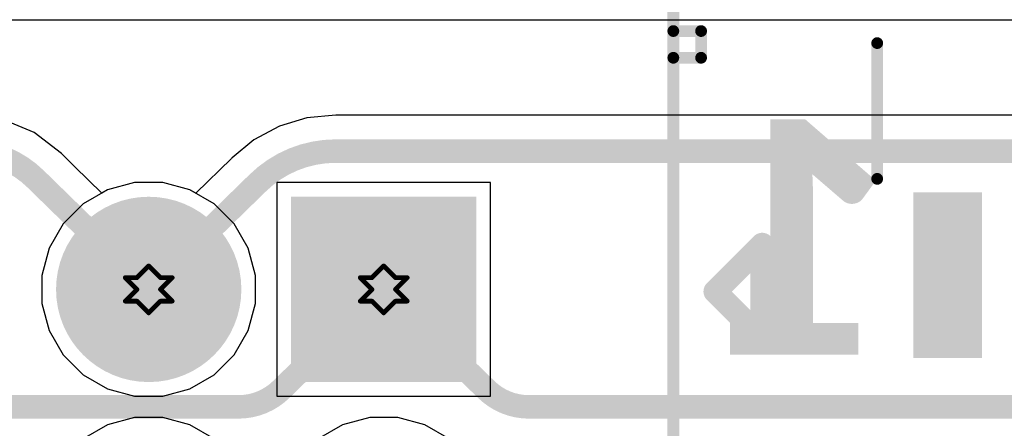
# Model space of a CAD drawing. Header units: inches. Extents: x -0.1 to 10.2, y 0 to 6.5.
# Tile 42 of 95: x 2.265 to 2.684, y 2.656 to 2.83. Entities that reach past the tile are written whole.
import ezdxf

# ---------------------------------------------------------------- set-up
doc = ezdxf.new("R2010")
doc.units = ezdxf.units.IN
doc.header["$MEASUREMENT"] = 0
for name, color, linetype in [('Bottom Layer', 5, 'Continuous'), ('Bottom Overlay', 54, 'Continuous'), ('Bottom Solder', 6, 'Continuous'), ('Drill Drawing', 1, 'Continuous'), ('Multi-Layer', 9, 'Continuous'), ('Pad Holes', 156, 'Continuous'), ('Top Layer', 1, 'Continuous'), ('Top Overlay', 2, 'Continuous'), ('Top Paste', 8, 'Continuous'), ('Top Solder', 216, 'Continuous')]:
    doc.layers.add(name, color=color, linetype=linetype)
doc.styles.add('Calibri_Bold', font='txt', dxfattribs={"height": 0.2})

# ---------------------------------------------------------------- blocks, each defined once
blk = doc.blocks.new('SOIC_16_300____11')
at = {"layer": 'Top Layer'}
for points in [[(-0.22441, 0.18681), (-0.15945, 0.18681), (-0.15945, 0.16319), (-0.22441, 0.16319)], [(0.15945, 0.18681), (0.22441, 0.18681), (0.22441, 0.16319), (0.15945, 0.16319)], [(-0.22441, 0.13681), (-0.15945, 0.13681), (-0.15945, 0.11319), (-0.22441, 0.11319)], [(0.15945, 0.13681), (0.22441, 0.13681), (0.22441, 0.11319), (0.15945, 0.11319)], [(-0.22441, 0.08681), (-0.15945, 0.08681), (-0.15945, 0.06319), (-0.22441, 0.06319)], [(0.15945, 0.08681), (0.22441, 0.08681), (0.22441, 0.06319), (0.15945, 0.06319)], [(-0.22441, 0.03681), (-0.15945, 0.03681), (-0.15945, 0.01319), (-0.22441, 0.01319)], [(0.15945, 0.03681), (0.22441, 0.03681), (0.22441, 0.01319), (0.15945, 0.01319)], [(-0.22441, -0.01319), (-0.15945, -0.01319), (-0.15945, -0.03681), (-0.22441, -0.03681)], [(0.15945, -0.01319), (0.22441, -0.01319), (0.22441, -0.03681), (0.15945, -0.03681)], [(-0.22441, -0.06319), (-0.15945, -0.06319), (-0.15945, -0.08681), (-0.22441, -0.08681)], [(0.15945, -0.06319), (0.22441, -0.06319), (0.22441, -0.08681), (0.15945, -0.08681)], [(-0.22441, -0.11319), (-0.15945, -0.11319), (-0.15945, -0.13681), (-0.22441, -0.13681)], [(0.15945, -0.11319), (0.22441, -0.11319), (0.22441, -0.13681), (0.15945, -0.13681)], [(-0.22441, -0.16319), (-0.15945, -0.16319), (-0.15945, -0.18681), (-0.22441, -0.18681)], [(0.15945, -0.16319), (0.22441, -0.16319), (0.22441, -0.18681), (0.15945, -0.18681)]]:
    blk.add_hatch(color=1, dxfattribs=at).paths.add_polyline_path(points)
at = {"layer": 'Top Overlay'}
blk.add_hatch(color=2, dxfattribs=at).paths.add_polyline_path([(-0.156, 0.16201), (-0.142, 0.16201), (-0.142, 0.18801), (-0.156, 0.18801)])
at = {"layer": 'Top Paste'}
for points in [[(-0.22441, 0.18681), (-0.15945, 0.18681), (-0.15945, 0.16319), (-0.22441, 0.16319)], [(0.15945, 0.18681), (0.22441, 0.18681), (0.22441, 0.16319), (0.15945, 0.16319)], [(-0.22441, 0.13681), (-0.15945, 0.13681), (-0.15945, 0.11319), (-0.22441, 0.11319)], [(0.15945, 0.13681), (0.22441, 0.13681), (0.22441, 0.11319), (0.15945, 0.11319)], [(-0.22441, 0.08681), (-0.15945, 0.08681), (-0.15945, 0.06319), (-0.22441, 0.06319)], [(0.15945, 0.08681), (0.22441, 0.08681), (0.22441, 0.06319), (0.15945, 0.06319)], [(-0.22441, 0.03681), (-0.15945, 0.03681), (-0.15945, 0.01319), (-0.22441, 0.01319)], [(0.15945, 0.03681), (0.22441, 0.03681), (0.22441, 0.01319), (0.15945, 0.01319)], [(-0.22441, -0.01319), (-0.15945, -0.01319), (-0.15945, -0.03681), (-0.22441, -0.03681)], [(0.15945, -0.01319), (0.22441, -0.01319), (0.22441, -0.03681), (0.15945, -0.03681)], [(-0.22441, -0.06319), (-0.15945, -0.06319), (-0.15945, -0.08681), (-0.22441, -0.08681)], [(0.15945, -0.06319), (0.22441, -0.06319), (0.22441, -0.08681), (0.15945, -0.08681)], [(-0.22441, -0.11319), (-0.15945, -0.11319), (-0.15945, -0.13681), (-0.22441, -0.13681)], [(0.15945, -0.11319), (0.22441, -0.11319), (0.22441, -0.13681), (0.15945, -0.13681)], [(-0.22441, -0.16319), (-0.15945, -0.16319), (-0.15945, -0.18681), (-0.22441, -0.18681)], [(0.15945, -0.16319), (0.22441, -0.16319), (0.22441, -0.18681), (0.15945, -0.18681)]]:
    blk.add_hatch(color=8, dxfattribs=at).paths.add_polyline_path(points)
at = {"layer": 'Top Solder'}
for points in [[(-0.22717, 0.18957), (-0.15669, 0.18957), (-0.15669, 0.16043), (-0.22717, 0.16043)], [(0.15669, 0.18957), (0.22717, 0.18957), (0.22717, 0.16043), (0.15669, 0.16043)], [(-0.22717, 0.13957), (-0.15669, 0.13957), (-0.15669, 0.11043), (-0.22717, 0.11043)], [(0.15669, 0.13957), (0.22717, 0.13957), (0.22717, 0.11043), (0.15669, 0.11043)], [(-0.22717, 0.08957), (-0.15669, 0.08957), (-0.15669, 0.06043), (-0.22717, 0.06043)], [(0.15669, 0.08957), (0.22717, 0.08957), (0.22717, 0.06043), (0.15669, 0.06043)], [(-0.22717, 0.03957), (-0.15669, 0.03957), (-0.15669, 0.01043), (-0.22717, 0.01043)], [(0.15669, 0.03957), (0.22717, 0.03957), (0.22717, 0.01043), (0.15669, 0.01043)], [(-0.22717, -0.01043), (-0.15669, -0.01043), (-0.15669, -0.03957), (-0.22717, -0.03957)], [(0.15669, -0.01043), (0.22717, -0.01043), (0.22717, -0.03957), (0.15669, -0.03957)], [(-0.22717, -0.06043), (-0.15669, -0.06043), (-0.15669, -0.08957), (-0.22717, -0.08957)], [(0.15669, -0.06043), (0.22717, -0.06043), (0.22717, -0.08957), (0.15669, -0.08957)], [(-0.22717, -0.11043), (-0.15669, -0.11043), (-0.15669, -0.13957), (-0.22717, -0.13957)], [(0.15669, -0.11043), (0.22717, -0.11043), (0.22717, -0.13957), (0.15669, -0.13957)], [(-0.22717, -0.16043), (-0.15669, -0.16043), (-0.15669, -0.18957), (-0.22717, -0.18957)], [(0.15669, -0.16043), (0.22717, -0.16043), (0.22717, -0.18957), (0.15669, -0.18957)]]:
    blk.add_hatch(color=216, dxfattribs=at).paths.add_polyline_path(points)
at = {"layer": 'Top Overlay', "const_width": 0.00787}
for points in [[(-0.2363, 0.171), (-0.2363, 0.181)], [(-0.2313, 0.176), (-0.2363, 0.181)], [(-0.2363, 0.171), (-0.2313, 0.176)]]:
    blk.add_lwpolyline(points, dxfattribs=at)
at = {"layer": 'Top Overlay', "const_width": 0.00394}
for points in [[(-0.23827, 0.181, 1), (-0.23433, 0.181, 1)], [(-0.23827, 0.181, 1), (-0.23433, 0.181, 1)], [(-0.23327, 0.176, 1), (-0.22933, 0.176, 1)], [(-0.23327, 0.176, 1), (-0.22933, 0.176, 1)], [(-0.23827, 0.171, 1), (-0.23433, 0.171, 1)], [(-0.23827, 0.171, 1), (-0.23433, 0.171, 1)]]:
    blk.add_lwpolyline(points, format="xyb", close=True, dxfattribs=at)
blk = doc.blocks.new('X9555WV_2_12_6TV01_B_55')
at = {"layer": 'Bottom Layer'}
blk.add_hatch(color=5, dxfattribs=at).paths.add_polyline_path([(-0.51457, 0.08543), (-0.51457, 0.01456), (-0.58544, 0.01456), (-0.58544, 0.08543)])
h = blk.add_hatch(color=5, dxfattribs=at)
edge = h.paths.add_edge_path()
edge.add_arc((-0.55, -0.05), 0.03543, 0, 360)
at = {"layer": 'Bottom Solder'}
blk.add_hatch(color=6, dxfattribs=at).paths.add_polyline_path([(-0.51057, 0.08943), (-0.51057, 0.01056), (-0.58944, 0.01056), (-0.58944, 0.08943)])
h = blk.add_hatch(color=6, dxfattribs=at)
edge = h.paths.add_edge_path()
edge.add_arc((-0.55, -0.05), 0.03943, 0, 360)
at = {"layer": 'Multi-Layer'}
blk.add_hatch(color=9, dxfattribs=at).paths.add_polyline_path([(-0.51457, 0.08543), (-0.51457, 0.01456), (-0.58544, 0.01456), (-0.58544, 0.08543)])
h = blk.add_hatch(color=9, dxfattribs=at)
edge = h.paths.add_edge_path()
edge.add_arc((-0.55, -0.05), 0.03543, 0, 360)
at = {"layer": 'Pad Holes'}
h = blk.add_hatch(color=7, dxfattribs=at)
edge = h.paths.add_edge_path()
edge.add_arc((-0.55, 0.05), 0.02165, 0, 360)
h = blk.add_hatch(color=7, dxfattribs=at)
edge = h.paths.add_edge_path()
edge.add_arc((-0.55, -0.05), 0.02165, 0, 360)
at = {"layer": 'Top Layer'}
blk.add_hatch(color=1, dxfattribs=at).paths.add_polyline_path([(-0.51457, 0.08543), (-0.51457, 0.01456), (-0.58544, 0.01456), (-0.58544, 0.08543)])
h = blk.add_hatch(color=1, dxfattribs=at)
edge = h.paths.add_edge_path()
edge.add_arc((-0.55, -0.05), 0.03543, 0, 360)
at = {"layer": 'Top Solder'}
blk.add_hatch(color=216, dxfattribs=at).paths.add_polyline_path([(-0.51057, 0.08943), (-0.51057, 0.01056), (-0.58944, 0.01056), (-0.58944, 0.08943)])
h = blk.add_hatch(color=216, dxfattribs=at)
edge = h.paths.add_edge_path()
edge.add_arc((-0.55, -0.05), 0.03943, 0, 360)
at = {"layer": 'Bottom Overlay'}
for points, const_width in [([(-0.5491, 0.19105), (-0.5691, 0.21105)], 0.01), ([(-0.5291, 0.21105), (-0.5691, 0.21105)], 0.01), ([(-0.5491, 0.19105), (-0.5291, 0.21105)], 0.01), ([(-0.65994, 0.17323), (-0.65994, 0.18504)], 0.005), ([(-0.64857, 0.18504), (-0.65994, 0.18504)], 0.005), ([(-0.64858, 0.17323), (-0.64857, 0.18504)], 0.005), ([(0.755, 0.17323), (-0.755, 0.17323)], 0.005)]:
    blk.add_lwpolyline(points, dxfattribs=dict(at, const_width=const_width))
for points, const_width in [([(-0.5716, 0.21105, 1), (-0.5666, 0.21105, 1)], 0.005), ([(-0.5716, 0.21105, 1), (-0.5666, 0.21105, 1)], 0.005), ([(-0.5316, 0.21105, 1), (-0.5266, 0.21105, 1)], 0.005), ([(-0.5316, 0.21105, 1), (-0.5266, 0.21105, 1)], 0.005), ([(-0.5516, 0.19105, 1), (-0.5466, 0.19105, 1)], 0.005), ([(-0.5516, 0.19105, 1), (-0.5466, 0.19105, 1)], 0.005), ([(-0.66119, 0.18504, 1), (-0.65869, 0.18504, 1)], 0.0025), ([(-0.66119, 0.18504, 1), (-0.65869, 0.18504, 1)], 0.0025), ([(-0.64982, 0.18504, 1), (-0.64732, 0.18504, 1)], 0.0025), ([(-0.64982, 0.18504, 1), (-0.64732, 0.18504, 1)], 0.0025), ([(-0.66119, 0.17323, 1), (-0.65869, 0.17323, 1)], 0.0025), ([(-0.64982, 0.17323, 1), (-0.64733, 0.17323, 1)], 0.0025)]:
    blk.add_lwpolyline(points, format="xyb", close=True, dxfattribs=dict(at, const_width=const_width))

msp = doc.modelspace()

# ---------------------------------------------------------------- linework, layer by layer
at = {"layer": 'Bottom Layer'}
for p, q in [((0.01529, 2.83), (4.42345, 2.83)), ((2.27097, 2.7821), (2.25729, 2.78776)), ((2.38701, 2.78831), (2.37526, 2.78475)), ((2.39923, 2.78951), (2.38701, 2.78831)), ((2.39923, 2.7895), (2.39923, 2.78951)), ((3.18871, 2.7895), (2.39923, 2.7895)), ((2.28258, 2.77318), (2.27097, 2.7821)), ((2.37526, 2.78475), (2.36444, 2.77896)), ((2.36444, 2.77896), (2.35516, 2.77134)), ((2.28819, 2.76747), (2.28258, 2.77318)), ((2.28258, 2.77318), (2.28258, 2.77318)), ((2.35491, 2.77112), (2.33969, 2.75626)), ((2.35508, 2.77129), (2.35491, 2.77112)), ((2.35516, 2.77134), (2.35508, 2.77129)), ((2.29967, 2.75626), (2.28819, 2.76747)), ((2.30215, 2.75769), (2.29967, 2.75626)), ((2.3137, 2.76079), (2.30215, 2.75769)), ((2.32566, 2.76079), (2.3137, 2.76079)), ((2.33722, 2.75769), (2.32566, 2.76079)), ((2.33969, 2.75626), (2.33722, 2.75769))]:
    msp.add_line(p, q, dxfattribs=at)
at = {"layer": 'Bottom Layer', "const_width": 0.01}
for points in [[(2.24263, 2.77421, -0.198007), (2.27168, 2.76222)], [(2.36587, 2.76045, -0.198177), (2.39923, 2.77421)], [(2.37618, 2.67288, -0.197561), (2.35788, 2.66536)], [(2.48149, 2.66535, -0.197561), (2.46319, 2.67288)]]:
    msp.add_lwpolyline(points, format="xyb", dxfattribs=at)
for points in [[(2.39923, 2.77421), (3.18871, 2.77421)], [(2.27168, 2.76222), (2.27188, 2.76202)], [(2.27188, 2.76202), (2.31968, 2.71535)], [(2.31968, 2.71535), (2.36564, 2.76023)], [(2.36564, 2.76023), (2.36587, 2.76045)], [(2.37631, 2.67302), (2.41968, 2.71536)], [(2.41968, 2.71535), (2.46305, 2.67302)], [(1.53665, 2.66535), (2.35788, 2.66535)], [(2.48149, 2.66535), (3.30276, 2.66535)]]:
    msp.add_lwpolyline(points, dxfattribs=at)
at = {"layer": 'Bottom Layer', "const_width": 0.005}
for points in [[(2.39673, 2.77421, 1), (2.40173, 2.77421, 1)], [(2.39673, 2.77421, 1), (2.40173, 2.77421, 1)], [(2.26918, 2.76222, 1), (2.27418, 2.76222, 1)], [(2.26918, 2.76222, 1), (2.27418, 2.76222, 1)], [(2.26938, 2.76202, 1), (2.27438, 2.76202, 1)], [(2.26938, 2.76202, 1), (2.27438, 2.76202, 1)], [(2.36314, 2.76023, 1), (2.36814, 2.76023, 1)], [(2.36314, 2.76023, 1), (2.36814, 2.76023, 1)], [(2.36337, 2.76045, 1), (2.36837, 2.76045, 1)], [(2.36337, 2.76045, 1), (2.36837, 2.76045, 1)], [(2.31718, 2.71535, 1), (2.32218, 2.71535, 1)], [(2.31718, 2.71535, 1), (2.32218, 2.71535, 1)], [(2.41718, 2.71536, 1), (2.42218, 2.71536, 1)], [(2.41718, 2.71535, 1), (2.42218, 2.71535, 1)], [(2.37368, 2.67288, 1), (2.37868, 2.67288, 1)], [(2.37381, 2.67302, 1), (2.37881, 2.67302, 1)], [(2.46055, 2.67302, 1), (2.46555, 2.67302, 1)], [(2.46069, 2.67288, 1), (2.46569, 2.67288, 1)], [(2.35538, 2.66536, 1), (2.36038, 2.66536, 1)], [(2.35538, 2.66535, 1), (2.36038, 2.66535, 1)], [(2.47899, 2.66535, 1), (2.48399, 2.66535, 1)], [(2.47899, 2.66535, 1), (2.48399, 2.66535, 1)]]:
    msp.add_lwpolyline(points, format="xyb", close=True, dxfattribs=at)
at = {"layer": 'Drill Drawing', "const_width": 0.002}
for points in [[(2.31468, 2.72035), (2.31968, 2.72535)], [(2.31968, 2.72535), (2.32468, 2.72035)], [(2.41468, 2.72035), (2.41968, 2.72535)], [(2.41968, 2.72535), (2.42468, 2.72035)], [(2.30968, 2.72035), (2.31468, 2.71535)], [(2.30968, 2.72035), (2.31468, 2.72035)], [(2.32468, 2.72035), (2.32968, 2.72035)], [(2.32468, 2.71535), (2.32968, 2.72035)], [(2.40968, 2.72035), (2.41468, 2.71535)], [(2.40968, 2.72035), (2.41468, 2.72035)], [(2.42468, 2.72035), (2.42968, 2.72035)], [(2.42468, 2.71535), (2.42968, 2.72035)], [(2.30968, 2.71035), (2.31468, 2.71535)], [(2.32468, 2.71535), (2.32968, 2.71035)], [(2.40968, 2.71035), (2.41468, 2.71535)], [(2.42468, 2.71535), (2.42968, 2.71035)], [(2.30968, 2.71035), (2.31468, 2.71035)], [(2.31468, 2.71035), (2.31968, 2.70535)], [(2.31968, 2.70535), (2.32468, 2.71035)], [(2.32468, 2.71035), (2.32968, 2.71035)], [(2.40968, 2.71035), (2.41468, 2.71035)], [(2.41468, 2.71035), (2.41968, 2.70535)], [(2.41968, 2.70535), (2.42468, 2.71035)], [(2.42468, 2.71035), (2.42968, 2.71035)]]:
    msp.add_lwpolyline(points, dxfattribs=at)
at = {"layer": 'Drill Drawing', "const_width": 0.001}
for points in [[(2.31918, 2.72535, 1), (2.32018, 2.72535, 1)], [(2.31918, 2.72535, 1), (2.32018, 2.72535, 1)], [(2.41918, 2.72535, 1), (2.42018, 2.72535, 1)], [(2.41918, 2.72535, 1), (2.42018, 2.72535, 1)], [(2.30918, 2.72035, 1), (2.31018, 2.72035, 1)], [(2.30918, 2.72035, 1), (2.31018, 2.72035, 1)], [(2.31418, 2.72035, 1), (2.31518, 2.72035, 1)], [(2.31418, 2.72035, 1), (2.31518, 2.72035, 1)], [(2.32418, 2.72035, 1), (2.32518, 2.72035, 1)], [(2.32418, 2.72035, 1), (2.32518, 2.72035, 1)], [(2.32918, 2.72035, 1), (2.33018, 2.72035, 1)], [(2.32918, 2.72035, 1), (2.33018, 2.72035, 1)], [(2.40918, 2.72035, 1), (2.41018, 2.72035, 1)], [(2.40918, 2.72035, 1), (2.41018, 2.72035, 1)], [(2.41418, 2.72035, 1), (2.41518, 2.72035, 1)], [(2.41418, 2.72035, 1), (2.41518, 2.72035, 1)], [(2.42418, 2.72035, 1), (2.42518, 2.72035, 1)], [(2.42418, 2.72035, 1), (2.42518, 2.72035, 1)], [(2.42918, 2.72035, 1), (2.43018, 2.72035, 1)], [(2.42918, 2.72035, 1), (2.43018, 2.72035, 1)], [(2.31418, 2.71535, 1), (2.31518, 2.71535, 1)], [(2.31418, 2.71535, 1), (2.31518, 2.71535, 1)], [(2.32418, 2.71535, 1), (2.32518, 2.71535, 1)], [(2.32418, 2.71535, 1), (2.32518, 2.71535, 1)], [(2.41418, 2.71535, 1), (2.41518, 2.71535, 1)], [(2.41418, 2.71535, 1), (2.41518, 2.71535, 1)], [(2.42418, 2.71535, 1), (2.42518, 2.71535, 1)], [(2.42418, 2.71535, 1), (2.42518, 2.71535, 1)], [(2.30918, 2.71035, 1), (2.31018, 2.71035, 1)], [(2.30918, 2.71035, 1), (2.31018, 2.71035, 1)], [(2.31418, 2.71035, 1), (2.31518, 2.71035, 1)], [(2.31418, 2.71035, 1), (2.31518, 2.71035, 1)], [(2.32418, 2.71035, 1), (2.32518, 2.71035, 1)], [(2.32418, 2.71035, 1), (2.32518, 2.71035, 1)], [(2.32918, 2.71035, 1), (2.33018, 2.71035, 1)], [(2.32918, 2.71035, 1), (2.33018, 2.71035, 1)], [(2.40918, 2.71035, 1), (2.41018, 2.71035, 1)], [(2.40918, 2.71035, 1), (2.41018, 2.71035, 1)], [(2.41418, 2.71035, 1), (2.41518, 2.71035, 1)], [(2.41418, 2.71035, 1), (2.41518, 2.71035, 1)], [(2.42418, 2.71035, 1), (2.42518, 2.71035, 1)], [(2.42418, 2.71035, 1), (2.42518, 2.71035, 1)], [(2.42918, 2.71035, 1), (2.43018, 2.71035, 1)], [(2.42918, 2.71035, 1), (2.43018, 2.71035, 1)], [(2.31918, 2.70535, 1), (2.32018, 2.70535, 1)], [(2.31918, 2.70535, 1), (2.32018, 2.70535, 1)], [(2.41918, 2.70535, 1), (2.42018, 2.70535, 1)], [(2.41918, 2.70535, 1), (2.42018, 2.70535, 1)]]:
    msp.add_lwpolyline(points, format="xyb", close=True, dxfattribs=at)
at = {"layer": 'Top Layer'}
for p, q in [((0.255, 2.83), (4.42532, 2.83)), ((2.30215, 2.75769), (2.29179, 2.75171)), ((2.3137, 2.76079), (2.30215, 2.75769)), ((2.32566, 2.76079), (2.3137, 2.76079)), ((2.33722, 2.75769), (2.32566, 2.76079)), ((2.34758, 2.75171), (2.33722, 2.75769)), ((2.46511, 2.76079), (2.37425, 2.76079)), ((2.37425, 2.76079), (2.37425, 2.66992)), ((2.46511, 2.66992), (2.46511, 2.76079)), ((2.29179, 2.75171), (2.28333, 2.74325)), ((2.35604, 2.74325), (2.34758, 2.75171)), ((2.28333, 2.74325), (2.27734, 2.73289)), ((2.36202, 2.73289), (2.35604, 2.74325)), ((2.27734, 2.73289), (2.27425, 2.72134)), ((2.36511, 2.72134), (2.36202, 2.73289)), ((2.27425, 2.72134), (2.27425, 2.70937)), ((2.36511, 2.70937), (2.36511, 2.72134)), ((2.27425, 2.70937), (2.27734, 2.69782)), ((2.36202, 2.69782), (2.36511, 2.70937)), ((2.27734, 2.69782), (2.28333, 2.68746)), ((2.35604, 2.68746), (2.36202, 2.69782)), ((2.28333, 2.68746), (2.29179, 2.679)), ((2.34758, 2.679), (2.35604, 2.68746)), ((2.29179, 2.679), (2.30215, 2.67302)), ((2.33722, 2.67302), (2.34758, 2.679)), ((2.30215, 2.67302), (2.3137, 2.66992)), ((2.32566, 2.66992), (2.33722, 2.67302)), ((2.3137, 2.66992), (2.32566, 2.66992)), ((2.37425, 2.66992), (2.46511, 2.66992)), ((2.3137, 2.66079), (2.30215, 2.65769)), ((2.32566, 2.66079), (2.3137, 2.66079)), ((2.33722, 2.65769), (2.32566, 2.66079)), ((2.4137, 2.66079), (2.40215, 2.65769)), ((2.42566, 2.66079), (2.4137, 2.66079)), ((2.43722, 2.65769), (2.42566, 2.66079)), ((2.30215, 2.65769), (2.29179, 2.65171)), ((2.34758, 2.65171), (2.33722, 2.65769)), ((2.40215, 2.65769), (2.39179, 2.65171)), ((2.44758, 2.65171), (2.43722, 2.65769))]:
    msp.add_line(p, q, dxfattribs=at)
at = {"layer": 'Top Overlay', "const_width": 0.005}
msp.add_lwpolyline([(2.62965, 2.76239), (2.62965, 2.82016)], dxfattribs=at)
at = {"layer": 'Top Overlay', "const_width": 0.0025}
for points in [[(2.6284, 2.82016, 1), (2.6309, 2.82016, 1)], [(2.6284, 2.76239, 1), (2.6309, 2.76239, 1)]]:
    msp.add_lwpolyline(points, format="xyb", close=True, dxfattribs=at)

# ---------------------------------------------------------------- block references
at = {"rotation": 270}
for name, p in [('SOIC_16_300____11', (2.83465, 2.91339)), ('X9555WV_2_12_6TV01_B_55', (2.36968, 2.16535))]:
    msp.add_blockref(name, p, dxfattribs=at)

# ---------------------------------------------------------------- texts
at = {"layer": 'Bottom Overlay', "style": 'Calibri_Bold', "text_generation_flag": 2}
msp.add_text('1', height=0.1, dxfattribs=at).set_placement((2.63941, 2.68755))

doc.saveas('drawing.dxf')
